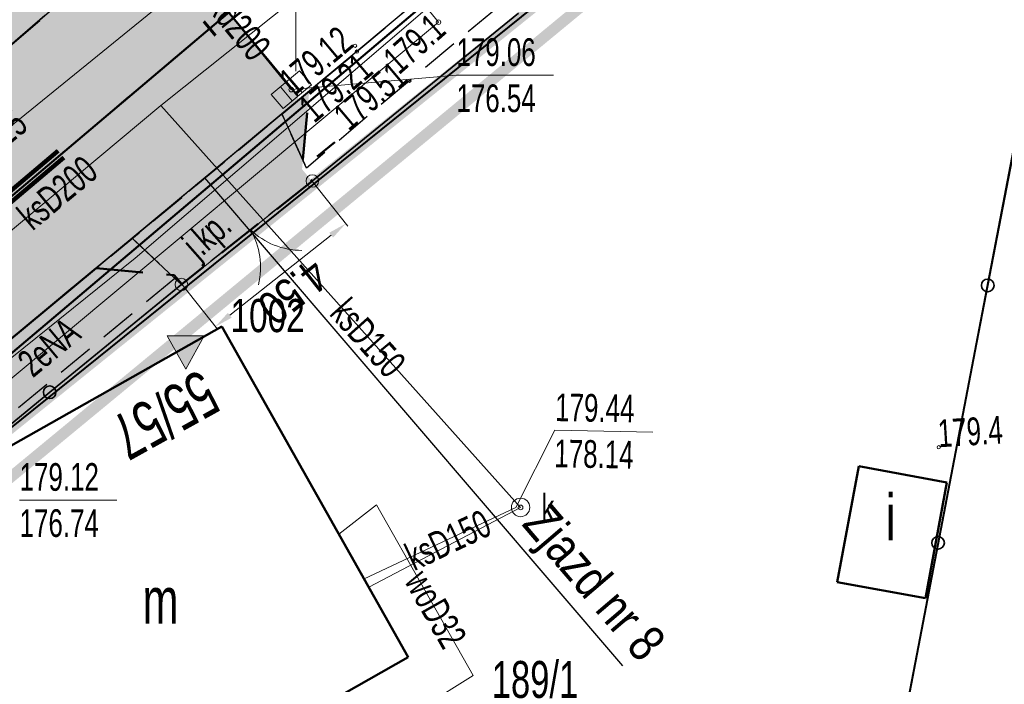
# Model space of a CAD drawing. Header units: metres. Extents: x 7429064 to 7431133, y 5709479 to 5714472.
# Tile 123 of 140: x 7429843 to 7429869, y 5710131 to 5710149. Entities that reach past the tile are written whole.
import ezdxf
from ezdxf.enums import TextEntityAlignment as Align

# ---------------------------------------------------------------- set-up
doc = ezdxf.new("R2010")
doc.units = ezdxf.units.M
for name, pattern in [('1', [0]), ('2_1', [0]), ('2_KTCR02', [1.5, 1, -0.5]), ('2_KTJZ01', [2, 1.5, -0.5]), ('2_KTKR01', [0]), ('3_14', [1, -1]), ('3_EGBU_A', [0]), ('3_KTCR02', [1.5, 1, -0.5]), ('3_KTJZ01', [2, 1.5, -0.5]), ('3_KTKR01', [0]), ('4_SUPE_01', [0]), ('4_SUPK_01', [0]), ('4_SUPW_01', [0]), ('7_1', [0]), ('7_SUPE_01', [0]), ('7_SUPK_01', [0]), ('7_SUPW_01', [0]), ('CENTER2', [1.125, 0.75, -0.125, 0.125, -0.125]), ('DASHED', [19.05, 12.7, -6.35]), ('HIDDEN', [0.375, 0.25, -0.125])]:
    doc.linetypes.add(name, pattern=pattern)
for name, color, linetype in [('_1_Mapa', 7, 'Continuous'), ('_1_X-REFY', 7, 'Continuous'), ('C-DROGI-SYTUACJA-ETYKIETY', 7, 'Continuous'), ('D_1_LINIA_OPIS_ZJAZDY', 7, 'Continuous'), ('zzz.gaHSDomyslna', 7, 'Continuous')]:
    doc.layers.add(name, color=color, linetype=linetype)
doc.layers.add('_Brudnopis', color=22, linetype='Continuous', lineweight=50, plot=False)
for name, color, linetype, lineweight in [('_D_7_PAS DROGOWY-LINIA ROZGR TEREN INW', 222, 'HIDDEN', 50), ('_D_7_TEREN NIEZBEDNY DLA OB_BUD', 252, 'HIDDEN', 50), ('_D_8_Wymiary', 7, 'Continuous', 20), ('D_1_LINIA_KRAWĘŻNIK_BET_20_30 WYN 0-2 CM', 5, 'HIDDEN', 40), ('D_1_LINIA_KRAWĘŻNIK_BET_20_30 WYN 12 CM - III', 7, 'Continuous', 50), ('EADTD_T_0', 252, 'Continuous', 25), ('EGBB_E_T_0', 252, 'Continuous', 20), ('EGBB_L_1', 252, '3_EGBU_A', 50), ('gaPoziome', 7, 'Continuous', 30), ('KRAWĘŻNIK BETONOWY 12_25 WYN 0 CM', 250, 'DASHED', 50), ('KRZYZE_L_0', 252, '1', 18), ('KTCR_L_1', 252, '2_KTCR02', 30), ('KTJZ_E_T_0', 252, 'Continuous', 15), ('KTJZ_L_0', 252, '2_KTJZ01', 30), ('KTKR_L_0', 252, '2_KTKR01', 30), ('KTOK_L_1', 252, '2_1', 18), ('KTOK_L_4', 252, 'Continuous', 35), ('OS_PunktOsnowyWysokosciowej', 252, 'Continuous', 18), ('RTPW_T_0', 252, 'Continuous', 15), ('RTPW_T_1', 252, 'Continuous', 15), ('SUPE_E_T_3', 252, 'Continuous', 15), ('SUPE_L_3', 252, '4_SUPE_01', 18), ('SUPK_E_T_0', 252, 'Continuous', 15), ('SUPK_E_T_4', 252, 'Continuous', 15), ('SUPK_L_0', 252, '4_SUPK_01', 18), ('SUPK_L_4', 252, '4_SUPK_01', 18), ('SUPW_E_T_0', 252, 'Continuous', 15), ('SUPW_L_0', 252, '4_SUPW_01', 18), ('SUTE_T_0', 252, 'Continuous', 18), ('SUTK_T_0', 252, 'Continuous', 18), ('SUUK_E_T_9', 252, 'Continuous', 15), ('SUUK_T_0', 252, 'Continuous', 18), ('SUUK_T_2', 252, 'Continuous', 18)]:
    doc.layers.add(name, color=color, linetype=linetype, lineweight=lineweight)
doc.layers.add('D_1_LINIA_OBRZEŻE_BET_6x30cm - III', color=24, linetype='Continuous', lineweight=30, transparency=0.3)
doc.layers.add('D_2_HECZ_ZJAZDY - KOSTKA BET', color=214, linetype='Continuous', lineweight=13, transparency=0.3)
doc.layers.add('D_2_HECZ_CHODNIK_KOSTKA', color=7, linetype='Continuous', lineweight=0, true_color=0xf7f588, transparency=0.35)
doc.layers.add('D_2_HECZ_JEZDNIA KR3- NOWA KONSTRUKCJA', color=7, linetype='Continuous', lineweight=13, true_color=0x99e6ff, transparency=0.3)
for name, color, linetype, lineweight, true_color in [('DZIALKA_L_0', 7, '1', 40, 0x008000), ('DZIALKA_T_0', 7, 'Continuous', 40, 0x008000), ('HECZ DROGI ROWEROWE', 7, 'Continuous', 13, 0xff8a8a)]:
    doc.layers.add(name, color=color, linetype=linetype, lineweight=lineweight, true_color=true_color)
doc.styles.add('Styl Arial', font='arial.ttf', dxfattribs={"width": 0.8, "height": 0.9})
doc.dimstyles.new('1_500', dxfattribs={"dimtxt": 0.9, "dimasz": 1, "dimexe": 0.18, "dimexo": 0, "dimgap": 0.2, "dimtad": 4, "dimzin": 0, "dimdsep": 46, "dimtxsty": 'Styl Arial', "dimcen": 0.25, "dimclrd": 256, "dimclre": 256, "dimclrt": 256, "dimazin": 0, "dimtfac": 1, "dimtix": 1, "dimtmove": 1, "dimatfit": 3, "dimfxl": 0.18, "dimtolj": 1, "dimtzin": 0, "dimlwd": -1, "dimlwe": -1, "dimarcsym": 0})

# ---------------------------------------------------------------- blocks, each defined once
blk = doc.blocks.new('3_RTPW01')
at = {"linetype": 'Continuous'}
blk.add_circle((0, 0), 0.045, dxfattribs=at)
blk = doc.blocks.new('3_RTPW02')
at = {"linetype": 'Continuous'}
blk.add_circle((0, 0), 0.045, dxfattribs=at)
blk = doc.blocks.new('7_SUPS01_03')
at = {"linetype": 'Continuous'}
blk.add_circle((0, 0), 0.0625, dxfattribs=at)
blk = doc.blocks.new('7_SUPS01_05')
at = {"linetype": 'Continuous'}
blk.add_circle((0, 0), 0.0625, dxfattribs=at)
blk = doc.blocks.new('7_SUUS15_05')
at = {"linetype": 'Continuous'}
blk.add_circle((0, 0), 0.25, dxfattribs=at)
blk = doc.blocks.new('7_SUUS05')
at = {"linetype": 'Continuous'}
for p, q in [((-0.5, -0.25), (-0.5, 0.25)), ((-0.5, 0.25), (0.5, 0.25)), ((-0.175, 0.25), (-0.175, -0.25)), ((0.175, 0.25), (0.175, -0.25)), ((0.5, 0.25), (0.5, -0.25)), ((0.5, -0.25), (-0.5, -0.25))]:
    blk.add_line(p, q, dxfattribs=at)
blk = doc.blocks.new('OSSW04')
at = {"linetype": 'Continuous', "lineweight": 13}
blk.add_hatch(color=0, dxfattribs=at).paths.add_polyline_path([(-1, 0.6), (1, 0.6), (0, -1.2)])
at = {"color": 0, "linetype": 'Continuous', "lineweight": 13, "flags": 128}
blk.add_lwpolyline([(-1, 0.6), (1, 0.6), (0, -1.2)], close=True, dxfattribs=at)
blk = doc.blocks.new('X-ref_MDCP_Szara')
at = {"layer": 'DZIALKA_L_0', "linetype": '1'}
for p, q in [((7429838.22, 5710134.56), (7429872.74, 5710162.37)), ((7429870.06, 5710148.64), (7429865.3, 5710123.76))]:
    blk.add_line(p, q, dxfattribs=at)
at = {"layer": 'EGBB_L_1', "linetype": '3_EGBU_A'}
for p, q in [((7429841, 5710136.63), (7429848, 5710140.58)), ((7429848, 5710140.58), (7429853.05, 5710131.62)), ((7429864.67, 5710133.66), (7429865.25, 5710136.8)), ((7429865.25, 5710136.8), (7429867.64, 5710136.36)), ((7429867.64, 5710136.36), (7429867.06, 5710133.22)), ((7429867.06, 5710133.22), (7429864.67, 5710133.66)), ((7429853.05, 5710131.62), (7429848.74, 5710129.19))]:
    blk.add_line(p, q, dxfattribs=at)
at = {"layer": 'KRZYZE_L_0', "linetype": '1'}
blk.add_line((7429850, 5710147.5), (7429850, 5710152.5), dxfattribs=at)
at = {"layer": 'KTCR_L_1', "linetype": '3_KTCR02'}
for p, q in [((7429851.66, 5710148.03), (7429864.71, 5710159.04)), ((7429865.81, 5710157.84), (7429853.08, 5710147.24)), ((7429849.623, 5710146.34), (7429851.66, 5710148.03)), ((7429853.08, 5710147.24), (7429850.291, 5710144.876)), ((7429850.291, 5710144.876), (7429849.623, 5710146.34)), ((7429836.26, 5710135.25), (7429845.569, 5710142.976)), ((7429845.569, 5710142.976), (7429846.729, 5710141.886)), ((7429846.729, 5710141.886), (7429835.24, 5710132.37))]:
    blk.add_line(p, q, dxfattribs=at)
at = {"layer": 'KTJZ_L_0', "linetype": '3_KTJZ01'}
for p, q in [((7429864.71, 5710159.04), (7429851.66, 5710148.03)), ((7429825.38, 5710133.7), (7429845.61, 5710151.08)), ((7429851.66, 5710148.03), (7429836.26, 5710135.25)), ((7429845.569, 5710142.976), (7429849.623, 5710146.34)), ((7429849.623, 5710146.34), (7429850.451, 5710144.525)), ((7429850.451, 5710144.525), (7429846.904, 5710141.721)), ((7429846.729, 5710141.886), (7429845.569, 5710142.976)), ((7429846.729, 5710141.886), (7429846.904, 5710141.721))]:
    blk.add_line(p, q, dxfattribs=at)
at = {"layer": 'KTJZ_L_0', "linetype": '3_14'}
blk.add_line((7429826.153, 5710134.364), (7429845.61, 5710151.08), dxfattribs=at)
at = {"layer": 'KTKR_L_0', "linetype": '3_KTKR01'}
for p, q in [((7429864.71, 5710159.04), (7429851.66, 5710148.03)), ((7429851.66, 5710148.03), (7429849.623, 5710146.34)), ((7429849.623, 5710146.34), (7429845.569, 5710142.976)), ((7429845.569, 5710142.976), (7429836.26, 5710135.25))]:
    blk.add_line(p, q, dxfattribs=at)
at = {"layer": 'KTOK_L_1'}
for p, q in [((7429850.451, 5710144.525), (7429849.168, 5710143.511)), ((7429849.364, 5710143.666), (7429848.187, 5710142.735)), ((7429848.187, 5710142.735), (7429846.904, 5710141.721))]:
    blk.add_line(p, q, dxfattribs=at)
for centre in [(7429850.451, 5710144.525), (7429846.904, 5710141.721)]:
    blk.add_circle(centre, 0.17, dxfattribs=at)
for centre, start, end in [((7429850.158, 5710144.646), 226.2688, 270.3431), ((7429847.05, 5710142.189), 346.3055, 30.3798)]:
    blk.add_arc(centre, 2, start, end, dxfattribs=at)
at = {"layer": 'KTOK_L_4'}
for p, q in [((7429856.034, 5710149.069), (7429850.451, 5710144.525)), ((7429868.745, 5710141.695), (7429870.09, 5710148.67)), ((7429843.337, 5710138.801), (7429846.904, 5710141.721)), ((7429867.4, 5710134.72), (7429868.745, 5710141.695)), ((7429839.77, 5710135.88), (7429843.337, 5710138.801)), ((7429866.055, 5710127.745), (7429867.4, 5710134.72))]:
    blk.add_line(p, q, dxfattribs=at)
for centre in [(7429868.745, 5710141.695), (7429843.337, 5710138.801), (7429867.4, 5710134.72)]:
    blk.add_circle(centre, 0.17, dxfattribs=at)
at = {"layer": 'SUPE_L_3', "linetype": '7_SUPE_01'}
for p, q in [((7429853.867, 5710148.829), (7429848.38, 5710155.604)), ((7429837.051, 5710134.8), (7429853.867, 5710148.829))]:
    blk.add_line(p, q, dxfattribs=at)
at = {"layer": 'SUPK_L_0', "linetype": '7_SUPK_01'}
for p, q in [((7429849.88, 5710147), (7429847.34, 5710150.12)), ((7429846.81, 5710149.69), (7429835.83, 5710140.77))]:
    blk.add_line(p, q, dxfattribs=at)
at = {"layer": 'SUPK_L_0', "linetype": '7_1'}
for p, q in [((7429849.88, 5710147), (7429847.34, 5710150.12)), ((7429835.83, 5710140.77), (7429846.81, 5710149.69))]:
    blk.add_line(p, q, dxfattribs=at)
at = {"layer": 'SUPK_L_4', "linetype": '7_SUPK_01'}
for p, q in [((7429846.35, 5710146.57), (7429882.78, 5710175.67)), ((7429835.75, 5710137.72), (7429846.35, 5710146.57)), ((7429846.35, 5710146.57), (7429856.091, 5710135.68)), ((7429851.854, 5710133.742), (7429855.96, 5710135.68)), ((7429851.977, 5710133.524), (7429856.091, 5710135.68))]:
    blk.add_line(p, q, dxfattribs=at)
at = {"layer": 'SUPK_L_4', "linetype": '7_1'}
for p, q in [((7429846.35, 5710146.57), (7429882.78, 5710175.67)), ((7429835.75, 5710137.72), (7429846.35, 5710146.57)), ((7429846.35, 5710146.57), (7429856.091, 5710135.68)), ((7429851.854, 5710133.742), (7429855.96, 5710135.68)), ((7429851.977, 5710133.524), (7429856.091, 5710135.68))]:
    blk.add_line(p, q, dxfattribs=at)
at = {"layer": 'SUPW_L_0', "linetype": '7_SUPW_01'}
for p, q in [((7429845.65, 5710142.43), (7429860.36, 5710155.04)), ((7429838.22, 5710136.46), (7429845.65, 5710142.43)), ((7429852.19, 5710135.75), (7429851.17, 5710134.956)), ((7429854.81, 5710131.13), (7429852.19, 5710135.75)), ((7429850.02, 5710128.15), (7429854.81, 5710131.13))]:
    blk.add_line(p, q, dxfattribs=at)
at = {"layer": 'SUPW_L_0', "linetype": '7_1'}
for p, q in [((7429860.36, 5710155.04), (7429845.65, 5710142.43)), ((7429838.22, 5710136.46), (7429845.65, 5710142.43)), ((7429851.17, 5710134.956), (7429852.19, 5710135.75)), ((7429852.19, 5710135.75), (7429854.81, 5710131.13)), ((7429854.81, 5710131.13), (7429850.02, 5710128.15))]:
    blk.add_line(p, q, dxfattribs=at)
at = {"layer": 'SUTK_T_0', "linetype": 'Continuous'}
for p, q in [((7429849.88, 5710147), (7429854.354, 5710147.391)), ((7429854.354, 5710147.391), (7429856.987, 5710147.391)), ((7429855.96, 5710135.68), (7429857.017, 5710137.77)), ((7429857.017, 5710137.77), (7429859.677, 5710137.723)), ((7429842.522, 5710135.881), (7429845.155, 5710135.881))]:
    blk.add_line(p, q, dxfattribs=at)
at = {"layer": 'OS_PunktOsnowyWysokosciowej', "color": 18, "linetype": 'Continuous', "true_color": 0x0a0909, "xscale": 0.5, "yscale": 0.5, "zscale": 0.5}
blk.add_blockref('OSSW04', (7429847.022, 5710140.028), dxfattribs=at)
at = {"layer": 'RTPW_T_0'}
blk.add_blockref('3_RTPW01', (7429867.416, 5710137.309), dxfattribs=at)
at = {"layer": 'RTPW_T_1'}
for p in [(7429851.61, 5710148.19), (7429851.66, 5710148.03), (7429853.08, 5710147.24)]:
    blk.add_blockref('3_RTPW02', p, dxfattribs=at)
at = {"layer": 'SUTE_T_0'}
blk.add_blockref('7_SUPS01_03', (7429853.867, 5710148.829), dxfattribs=at)
at = {"layer": 'SUTK_T_0'}
for p in [(7429849.88, 5710147), (7429856.091, 5710135.68)]:
    blk.add_blockref('7_SUPS01_05', p, dxfattribs=at)
at = {"layer": 'SUUK_T_0', "rotation": 39.93670711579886}
blk.add_blockref('7_SUUS05', (7429849.88, 5710147), dxfattribs=at)
at = {"layer": 'SUUK_T_2'}
blk.add_blockref('7_SUUS15_05', (7429856.091, 5710135.68), dxfattribs=at)
at = {"layer": 'DZIALKA_T_0', "width": 0.7}
blk.add_text('189/1', height=1, dxfattribs=at).set_placement((7429855.31, 5710131.52), align=Align.TOP_LEFT)
at = {"layer": 'EADTD_T_0', "width": 0.7}
blk.add_text('55/57', height=1.25, rotation=209.0769, dxfattribs=at).set_placement((7429846.147, 5710138.73), align=Align.CENTER)
at = {"layer": 'EGBB_E_T_0', "width": 0.7}
for s, p in [('i', (7429866.117, 5710135.45)), ('m', (7429846.338, 5710133.159))]:
    blk.add_text(s, height=1.25, dxfattribs=at).set_placement(p, align=Align.MIDDLE)
at = {"layer": 'KTJZ_E_T_0', "width": 0.7}
blk.add_text('j.kp.', height=0.75, rotation=41.4237, dxfattribs=at).set_placement((7429847.65, 5710143.006), align=Align.MIDDLE)
at = {"layer": 'OS_PunktOsnowyWysokosciowej', "color": 18, "true_color": 0x0a0909, "width": 0.75}
blk.add_text('1002', height=0.9, dxfattribs=at).set_placement((7429848.235, 5710141.329), align=Align.TOP_LEFT)
at = {"layer": 'RTPW_T_0', "width": 0.7}
blk.add_text('179.4', height=0.75, rotation=3.5034, dxfattribs=at).set_placement((7429867.416, 5710137.309))
at = {"layer": 'RTPW_T_1', "width": 0.7}
for s, rotation, p in [('179.12', 39.9991, (7429851.61, 5710148.19)), ('179.51', 40.2154, (7429853.08, 5710147.24))]:
    blk.add_text(s, height=0.75, rotation=rotation, dxfattribs=at).set_placement(p, align=Align.RIGHT)
blk.add_text('179.21', height=0.75, rotation=40.1536, dxfattribs=at).set_placement((7429851.66, 5710148.03), align=Align.TOP_RIGHT)
at = {"layer": 'SUPE_E_T_3', "width": 0.7}
blk.add_text('2eNA', height=0.75, rotation=39.8357, dxfattribs=at).set_placement((7429843.314, 5710140.025), align=Align.MIDDLE)
at = {"layer": 'SUPK_E_T_0', "width": 0.7}
for s, rotation, p in [('kd200', 309.1491, (7429848.491, 5710148.706)), ('kd315', 39.4439, (7429841.807, 5710145.645))]:
    blk.add_text(s, height=0.75, rotation=rotation, dxfattribs=at).set_placement(p, align=Align.MIDDLE)
at = {"layer": 'SUPK_E_T_4', "width": 0.7}
for s, rotation, p in [('ksD200', 39.8587, (7429843.535, 5710144.219)), ('ksD150', 311.813, (7429851.972, 5710140.285)), ('ksD150', 25.2682, (7429854.118, 5710134.811))]:
    blk.add_text(s, height=0.75, rotation=rotation, dxfattribs=at).set_placement(p, align=Align.MIDDLE)
at = {"layer": 'SUPW_E_T_0', "width": 0.7}
blk.add_text('woD32', height=0.75, rotation=299.5576, dxfattribs=at).set_placement((7429853.793, 5710132.923), align=Align.MIDDLE)
at = {"layer": 'SUTE_T_0', "width": 0.7}
blk.add_text('179.1', height=0.75, rotation=41.4652, dxfattribs=at).set_placement((7429853.867, 5710148.829), align=Align.MIDDLE_RIGHT)
at = {"layer": 'SUTK_T_0', "width": 0.7}
for s, p in [('179.06', (7429854.354, 5710148.391)), ('176.54', (7429854.354, 5710147.141)), ('179.12', (7429842.522, 5710136.881)), ('176.74', (7429842.522, 5710135.631))]:
    blk.add_text(s, height=0.75, dxfattribs=at).set_placement(p, align=Align.TOP_LEFT)
for s, p in [('179.44', (7429857.035, 5710138.77)), ('178.14', (7429857.013, 5710137.52))]:
    blk.add_text(s, height=0.75, rotation=359, dxfattribs=at).set_placement(p, align=Align.TOP_LEFT)
at = {"layer": 'SUUK_E_T_9', "width": 0.7}
blk.add_text('k', height=0.75, dxfattribs=at).set_placement((7429856.656, 5710135.291))
blk = doc.blocks.new('gaHSPos')
at = {"color": 0, "linetype": 'Continuous', "lineweight": 0}
blk.add_point((0, 0), dxfattribs=at)
blk = doc.blocks.new('*U283')
at = {"layer": 'zzz.gaHSDomyslna', "color": 251}
for points in [[(3.054, 2.584, 0.24, 0.24, 0), (3.817, 3.229, 0.24, 0.24, 0)], [(1.527, 1.292, 0.24, 0.24, 0), (2.29, 1.938, 0.24, 0.24, 0)], [(0, 0, 0.24, 0.24, 0), (0.763, 0.646, 0.24, 0.24, 0)]]:
    blk.add_lwpolyline(points, format="xyseb", dxfattribs=at)
at = {"color": 251}
for p in [(4.536, 3.837), (0, 0)]:
    blk.add_blockref('gaHSPos', p, dxfattribs=at)
blk = doc.blocks.new('*U284')
at = {"layer": 'zzz.gaHSDomyslna', "color": 251}
for points in [[(7.236, 6.279, 0.12, 0.12, 0), (-0.078, 0.092, 0.12, 0.12, 0)], [(7.391, 6.096, 0.12, 0.12, 0), (0.078, -0.092, 0.12, 0.12, 0)]]:
    blk.add_lwpolyline(points, format="xyseb", dxfattribs=at)
at = {"color": 251}
for p in [(7.313, 6.187), (0, 0)]:
    blk.add_blockref('gaHSPos', p, dxfattribs=at)
blk = doc.blocks.new('X-ref_SOR')
at = {"layer": 'gaPoziome'}
for name, p in [('*U283', (7429843.643, 5710145.252)), ('*U284', (7429836.33, 5710139.065))]:
    blk.add_blockref(name, p, dxfattribs=at)
blk = doc.blocks.new('*D122')
at = {"layer": '_D_8_Wymiary', "transparency": 16777216}
for p, q in [((7429850.443, 5710144.519), (7429851.409, 5710143.297)), ((7429848.214, 5710140.887), (7429850.961, 5710143.058)), ((7429846.912, 5710141.727), (7429847.878, 5710140.506))]:
    blk.add_line(p, q, dxfattribs=at)
for points in [[(7429850.909, 5710143.123), (7429851.013, 5710142.992), (7429851.353, 5710143.368)], [(7429848.162, 5710140.952), (7429848.266, 5710140.821), (7429847.822, 5710140.577)]]:
    blk.add_solid(points, dxfattribs=at)
at = {"layer": 'Defpoints', "color": 0, "transparency": 16777216}
for p in [(7429850.443, 5710144.519), (7429851.353, 5710143.368), (7429846.912, 5710141.727)]:
    blk.add_point(p, dxfattribs=at)
at = {"layer": '_D_8_Wymiary', "transparency": 16777216, "insert": (7429849.934, 5710141.533), "char_height": 0.9, "attachment_point": 5, "rotation": 218.3243, "style": 'Styl Arial'}
blk.add_mtext('\\A1;4.50', dxfattribs=at)
blk = doc.blocks.new('AeccTickLine')
at = {"color": 0, "linetype": 'ByBlock', "lineweight": -2}
blk.add_line((0, 1), (0, -1), dxfattribs=at)
blk = doc.blocks.new('OŚ_Dąbrowskiego_1')
at = {"layer": '_Brudnopis', "flags": 128}
blk.add_lwpolyline([(7429850.054, 5710146.834), (7429846.143, 5710151.568)], dxfattribs=at)
at = {"layer": '_D_8_Wymiary', "color": 1, "linetype": 'CENTER2', "lineweight": 35, "flags": 128}
blk.add_lwpolyline([(7429230.998, 5709660.664), (7429273.145, 5709676.622, 0.085629), (7429337.582, 5709714.618), (7429502.301, 5709854.381), (7429714.669, 5710036.139), (7429868.111, 5710165.952)], format="xyb", dxfattribs=at)
at = {"layer": 'C-DROGI-SYTUACJA-ETYKIETY', "color": 7, "linetype": 'Continuous', "lineweight": 60, "xscale": 0.25, "yscale": 0.25, "zscale": 0.25, "rotation": 40.23149243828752}
blk.add_blockref('AeccTickLine', (7429847.669, 5710148.658), dxfattribs=at)

msp = doc.modelspace()

# ---------------------------------------------------------------- hatches: boundary and pattern name
at = {"layer": 'D_2_HECZ_CHODNIK_KOSTKA', "transparency": 33554585}
h = msp.add_hatch(color=256, dxfattribs=at)
h.dxf.hatch_style = 1
h.paths.add_polyline_path([(7429846.912, 5710141.727), (7429846.711, 5710141.969), (7429844.599, 5710142.165), (7429837.005, 5710135.855, 0.187814), (7429835.261, 5710132.673), (7429835.134, 5710131.701), (7429838.22, 5710134.56), (7429843.337, 5710138.801)])
at = {"layer": 'D_2_HECZ_JEZDNIA KR3- NOWA KONSTRUKCJA'}
h = msp.add_hatch(color=256, dxfattribs=at)
h.dxf.hatch_style = 1
edge = h.paths.add_edge_path()
edge.add_arc((7429610.557, 5709990.469), 30, 310.559, 314.2935)
edge.add_arc((7429610.557, 5709990.469), 30, 314.2935, 325.3941)
edge.add_line((7429635.249, 5709973.431), (7429635.899, 5709972.672))
edge.add_line((7429635.899, 5709972.672), (7429667.702, 5709999.89))
edge.add_line((7429667.702, 5709999.89), (7429675.246, 5710006.347))
edge.add_line((7429675.246, 5710006.347), (7429712.724, 5710038.423))
edge.add_line((7429712.724, 5710038.423), (7429823.828, 5710132.378))
edge.add_line((7429823.828, 5710132.378), (7429834.316, 5710141.377))
edge.add_line((7429834.316, 5710141.377), (7429846.156, 5710151.524))
edge.add_line((7429846.156, 5710151.524), (7429850.099, 5710146.734))
edge.add_line((7429850.099, 5710146.734), (7429838.187, 5710136.85))
edge.add_line((7429838.187, 5710136.85), (7429827.698, 5710127.833))
edge.add_line((7429827.698, 5710127.833), (7429716.613, 5710033.854))
edge.add_line((7429716.613, 5710033.854), (7429633.474, 5709962.699))
edge.add_arc((7429636.726, 5709958.9), 5, 130.559, 193.2571)
edge.add_line((7429631.859, 5709957.753), (7429636.051, 5709939.958))
edge.add_line((7429636.051, 5709939.958), (7429630.653, 5709938.888))
edge.add_line((7429630.653, 5709938.888), (7429629.491, 5709943.821))
edge.add_arc((7429623.651, 5709942.445), 6, 13.2571, 130.559)
edge.add_line((7429619.749, 5709947.003), (7429619.729, 5709946.986))
edge.add_line((7429619.729, 5709946.986), (7429617.779, 5709949.265))
edge.add_line((7429617.779, 5709949.265), (7429606.383, 5709939.512))
edge.add_line((7429606.383, 5709939.512), (7429594.274, 5709929.149))
edge.add_line((7429594.274, 5709929.149), (7429594.825, 5709928.314))
edge.add_line((7429594.825, 5709928.314), (7429589.708, 5709924.935))
edge.add_arc((7429606.237, 5709899.9), 30, 123.434, 130.559)
edge.add_line((7429586.73, 5709922.692), (7429529.23, 5709873.48))
edge.add_line((7429529.23, 5709873.48), (7429502.179, 5709850.343))
edge.add_line((7429502.179, 5709850.343), (7429339.523, 5709712.33))
edge.add_arc((7429194.822, 5709882.942), 223.711, 294.66533, 310.3021, ccw=False)
edge.add_arc((7429190.304, 5709894.737), 236.317, 290.79615, 294.46753, ccw=False)
edge.add_line((7429274.207, 5709673.816), (7429245.41, 5709663.13))
edge.add_line((7429245.41, 5709663.13), (7429242.106, 5709661.907))
edge.add_line((7429242.106, 5709661.907), (7429240.354, 5709666.717))
edge.add_line((7429240.354, 5709666.717), (7429244.254, 5709668.201))
edge.add_line((7429244.254, 5709668.201), (7429272.082, 5709679.428))
edge.add_arc((7429195.246, 5709882.369), 217, 290.73736, 310.31443)
edge.add_line((7429335.641, 5709716.905), (7429500.355, 5709856.664))
edge.add_line((7429500.355, 5709856.664), (7429629.269, 5709966.997))
edge.add_line((7429629.269, 5709966.997), (7429630.064, 5709967.677))
at = {"layer": 'D_2_HECZ_ZJAZDY - KOSTKA BET', "transparency": 33554508}
h = msp.add_hatch(color=256, dxfattribs=at)
h.dxf.hatch_style = 1
h.paths.add_polyline_path([(7429850.443, 5710144.519), (7429850.172, 5710144.845), (7429850.367, 5710146.957), (7429844.599, 5710142.165), (7429846.711, 5710141.969), (7429846.912, 5710141.727)])
at = {"layer": 'HECZ DROGI ROWEROWE'}
h = msp.add_hatch(color=256, dxfattribs=at)
h.dxf.hatch_style = 1
edge = h.paths.add_edge_path()
edge.add_arc((7429796.82, 5710136.433), 20.404, 308.0322, 334.2528)
edge.add_arc((7429835.93, 5710116.897), 23.318, 143.7897, 152.7624, ccw=False)
edge.add_arc((7429839.325, 5710112.767), 28.527, 132.1511, 141.1238, ccw=False)
edge.add_line((7429820.181, 5710133.917), (7429834.124, 5710145.713))
edge.add_arc((7429837.354, 5710141.896), 5, 102.0154, 130.2315, ccw=False)
edge.add_line((7429836.313, 5710146.786), (7429842.063, 5710148.01))
edge.add_line((7429842.063, 5710148.01), (7429845.234, 5710150.73))
edge.add_line((7429845.234, 5710150.73), (7429843.045, 5710150.264))
edge.add_arc((7429842.629, 5710152.22), 2, 169.0596, 282.0154, ccw=False)
edge.add_line((7429840.665, 5710152.6), (7429846.908, 5710184.895))
edge.add_arc((7429848.38, 5710184.61), 1.5, 109.3988, 169.0596, ccw=False)
edge.add_line((7429847.882, 5710186.025), (7429848.854, 5710186.367))
edge.add_line((7429848.854, 5710186.367), (7429847.265, 5710191.424))
edge.add_line((7429847.265, 5710191.424), (7429846.903, 5710192.479))
edge.add_line((7429846.903, 5710192.479), (7429845.675, 5710198.449))
edge.add_arc((7429825.958, 5710195.082), 20.002, -10.9391, 9.6882, ccw=False)
edge.add_line((7429845.597, 5710191.287), (7429839.403, 5710159.242))
edge.add_arc((7429819.766, 5710163.038), 20, 310.2315, 349.0596, ccw=False)
edge.add_line((7429832.684, 5710147.769), (7429817.64, 5710135.042))
edge.add_arc((7429832.495, 5710117.483), 23, 130.2315, 151.7604)
edge.add_arc((7429794.613, 5710137.829), 20, 310.2315, 331.7604, ccw=False)
edge.add_line((7429807.531, 5710122.56), (7429710.78, 5710040.708))
edge.add_line((7429710.78, 5710040.708), (7429674.341, 5710009.522))
edge.add_arc((7429663.288, 5710022.437), 17, 303.434, 310.559, ccw=False)
edge.add_line((7429672.654, 5710008.25), (7429665.175, 5710003.312))
edge.add_arc((7429654.155, 5710020.002), 20, 287.2523, 303.434, ccw=False)
edge.add_line((7429660.087, 5710000.902), (7429655.396, 5709999.445))
edge.add_arc((7429662.069, 5709977.958), 22.5, 107.2523, 130.559)
edge.add_line((7429647.439, 5709995.052), (7429638.424, 5709987.337))
edge.add_arc((7429653.054, 5709970.242), 22.5, 130.559, 144.5953)
edge.add_line((7429634.715, 5709983.278), (7429621.962, 5709965.306))
edge.add_arc((7429606.364, 5709977.009), 19.5, 310.559, 323.1201, ccw=False)
edge.add_line((7429619.043, 5709962.194), (7429498.409, 5709858.948))
edge.add_line((7429498.409, 5709858.948), (7429409.747, 5709783.718))
edge.add_line((7429409.747, 5709783.718), (7429333.7, 5709719.193))
edge.add_arc((7429195.246, 5709882.369), 214, 294.99294, 310.31443, ccw=False)
edge.add_line((7429285.662, 5709688.408), (7429286.787, 5709685.755))
edge.add_arc((7429195.216, 5709882.43), 216.948, 294.96649, 310.31053)
edge.add_line((7429335.566, 5709716.997), (7429500.277, 5709856.756))
edge.add_line((7429500.277, 5709856.756), (7429621.38, 5709960.403))
edge.add_line((7429621.38, 5709960.403), (7429627.625, 5709965.748))
edge.add_line((7429627.625, 5709965.748), (7429629.904, 5709967.698))
edge.add_line((7429629.904, 5709967.698), (7429629.179, 5709968.529))
edge.add_arc((7429630.687, 5709969.843), 2, 144.5953, 221.0823, ccw=False)
edge.add_line((7429629.056, 5709971.002), (7429636.752, 5709981.829))
edge.add_arc((7429653.054, 5709970.242), 20, 130.559, 144.5953, ccw=False)
edge.add_line((7429640.049, 5709985.437), (7429649.631, 5709993.62))
edge.add_arc((7429662.069, 5709977.958), 20, 107.2523, 128.4533, ccw=False)
edge.add_line((7429656.137, 5709997.058), (7429665.185, 5709999.868))
edge.add_line((7429665.185, 5709999.868), (7429673.721, 5710005.504))
edge.add_arc((7429657.258, 5710030.439), 29.88, 303.434, 310.559)
edge.add_line((7429676.687, 5710007.738), (7429712.64, 5710038.509))
edge.add_line((7429712.64, 5710038.509), (7429809.391, 5710120.361))
edge.add_line((7429809.391, 5710120.361), (7429809.391, 5710120.361))

# ---------------------------------------------------------------- linework, layer by layer
at = {"layer": '_Brudnopis', "flags": 128}
msp.add_lwpolyline([(7429230.998, 5709660.664), (7429273.145, 5709676.622, 0.085605), (7429337.585, 5709714.618), (7429368.823, 5709741.125), (7429502.301, 5709854.381), (7429714.669, 5710036.139), (7429868.111, 5710165.952)], format="xyb", dxfattribs=at)
msp.add_lwpolyline([(7429504.409, 5709851.907), (7429716.775, 5710033.663), (7429870.21, 5710163.471)], dxfattribs=at)
at = {"layer": '_D_7_PAS DROGOWY-LINIA ROZGR TEREN INW', "ltscale": 10, "const_width": 0.3, "flags": 128}
msp.add_lwpolyline([(7429841.555, 5710151.67), (7429841.54, 5710151.59), (7429856.42, 5710163.13), (7429863.215, 5710154.696), (7429838.22, 5710134.56)], dxfattribs=at)
at = {"layer": '_D_7_TEREN NIEZBEDNY DLA OB_BUD', "ltscale": 10, "const_width": 0.3, "flags": 128}
msp.add_lwpolyline([(7429838.642, 5710133.498), (7429838.163, 5710130.983), (7429669.785, 5709988.07), (7429674.221, 5709982.833), (7429665.132, 5709974.906), (7429667.705, 5709971.871), (7429662.832, 5709967.707), (7429665.637, 5709964.494), (7429637.109, 5709939.516), (7429616.438, 5709933.991), (7429410.711, 5709758.425), (7429398.46, 5709756.965), (7429363.725, 5709727.377), (7429364.497, 5709726.485), (7429330.157, 5709696.304), (7429317.553, 5709687.475), (7429303.139, 5709679.24), (7429296.402, 5709677.454), (7429295.854, 5709678.755), (7429285.213, 5709675.171), (7429285.468, 5709665.629), (7429278.469, 5709665.47), (7429278.347, 5709670.061), (7429254.481, 5709660.887), (7429229.937, 5709651.368), (7429224.487, 5709665.833), (7429244.657, 5709675.131), (7429249.847, 5709679.192), (7429269.079, 5709686.95), (7429282.549, 5709692.752), (7429296.468, 5709699.803), (7429307.464, 5709706.348), (7429318.986, 5709714.248), (7429330.313, 5709723.204), (7429495.004, 5709862.943), (7429615.273, 5709965.877), (7429632.42, 5709989.108), (7429648.373, 5710002.762), (7429661.377, 5710006.8), (7429669.911, 5710012.64), (7429707.476, 5710044.593), (7429834.508, 5710152.316), (7429838.121, 5710158.939), (7429844.755, 5710193.28), (7429843.741, 5710206.48), (7429852.314, 5710203.598), (7429849.368, 5710188.375), (7429850.227, 5710185.684), (7429848.746, 5710185.163), (7429846.827, 5710175.247), (7429842.58, 5710153.283), (7429856.534, 5710164.104), (7429864.199, 5710154.59)], close=True, dxfattribs=at)
at = {"layer": 'D_1_LINIA_KRAWĘŻNIK_BET_20_30 WYN 0-2 CM', "ltscale": 4, "flags": 128}
for points in [[(7429833.2, 5710140.409), (7429845.539, 5710150.991)], [(7429850.367, 5710146.957), (7429844.599, 5710142.165)]]:
    msp.add_lwpolyline(points, dxfattribs=at)
at = {"layer": 'D_1_LINIA_KRAWĘŻNIK_BET_20_30 WYN 12 CM - III', "flags": 128}
for points in [[(7429851.057, 5710145.581), (7429850.582, 5710145.186)], [(7429844.599, 5710142.165), (7429837.005, 5710135.855)]]:
    msp.add_lwpolyline(points, dxfattribs=at)
at = {"layer": 'D_1_LINIA_OBRZEŻE_BET_6x30cm - III', "flags": 128}
msp.add_lwpolyline([(7429846.912, 5710141.727), (7429843.337, 5710138.801), (7429838.22, 5710134.56), (7429835.134, 5710131.701)], dxfattribs=at)
at = {"layer": 'D_1_LINIA_OPIS_ZJAZDY', "color": 7, "linetype": 'Continuous', "lineweight": -3}
msp.add_lwpolyline([(7429858.86, 5710131.388), (7429847.542, 5710144.612)], dxfattribs=at)
at = {"layer": 'KRAWĘŻNIK BETONOWY 12_25 WYN 0 CM', "ltscale": 0.1, "flags": 128}
msp.add_lwpolyline([(7429844.599, 5710142.165), (7429846.711, 5710141.969), (7429846.912, 5710141.727), (7429850.443, 5710144.519), (7429850.172, 5710144.845), (7429850.367, 5710146.957)], dxfattribs=at)

# ---------------------------------------------------------------- block references
at = {"layer": '_1_Mapa'}
msp.add_blockref('X-ref_MDCP_Szara', (0, 0), dxfattribs=at)
at = {"layer": '_1_X-REFY'}
for name in ['X-ref_SOR', 'OŚ_Dąbrowskiego_1']:
    msp.add_blockref(name, (0, 0), dxfattribs=at)

# ---------------------------------------------------------------- texts
at = {"layer": 'D_1_LINIA_OPIS_ZJAZDY', "color": 7, "linetype": 'Continuous', "lineweight": -3, "insert": (7429856.366, 5710135.444), "char_height": 1, "width": 9.4699, "attachment_point": 4, "rotation": 310.4953, "style": 'Styl Arial'}
msp.add_mtext('Zjazd nr 8', dxfattribs=at)

# ---------------------------------------------------------------- dimensions: what is measured, and where the dimension line sits
at = {"layer": '_D_8_Wymiary'}
dim = msp.add_aligned_dim(p1=(7429846.912, 5710141.727), p2=(7429850.443, 5710144.519), distance=-1.467, dimstyle='1_500', override={"dimscale": 0.5}, dxfattribs=at)
dim.commit()
dim.dimension.update_dxf_attribs({"geometry": '*D122', "text_midpoint": (7429849.934, 5710141.533)})

doc.saveas('drawing.dxf')
